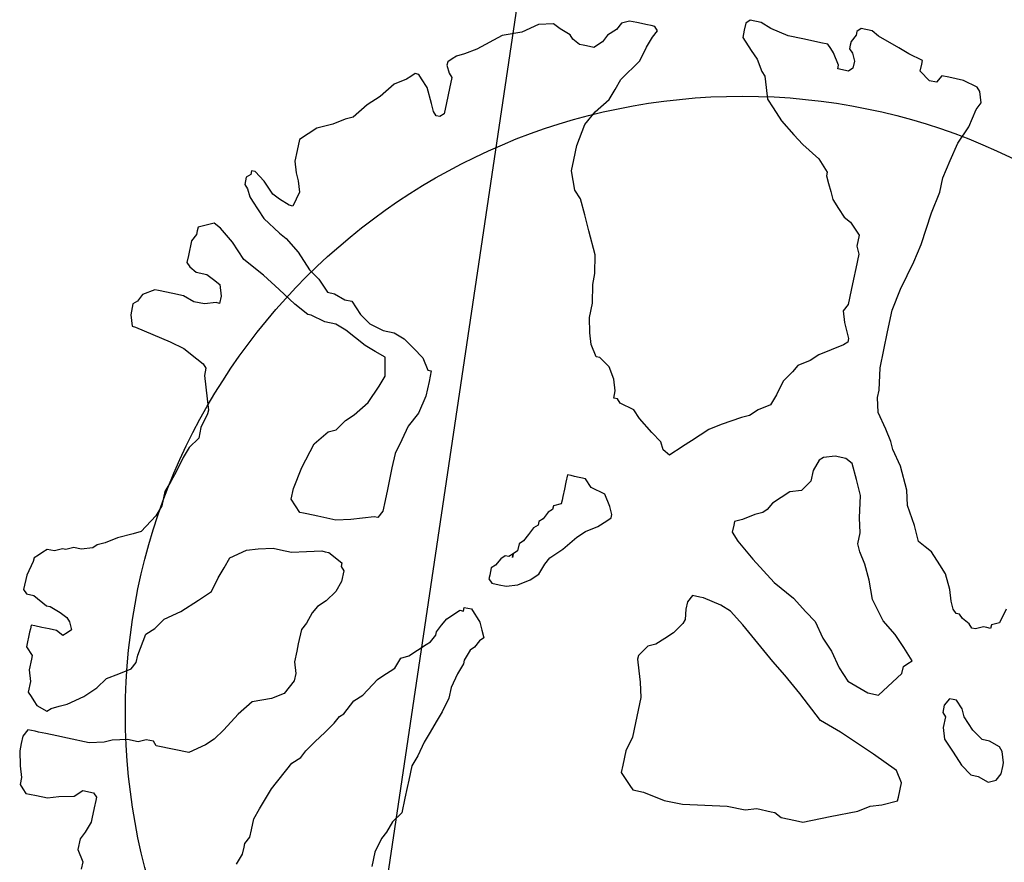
# Model space of a CAD drawing. Extents: x 4743276 to 9726129, y -4307434 to -1665362.
# Tile 93 of 121: x 4845438 to 4848159, y -1793179 to -1790851. Entities that reach past the tile are written whole.
import ezdxf

# ---------------------------------------------------------------- set-up
doc = ezdxf.new("R2010")
doc.units = 0
doc.header["$MEASUREMENT"] = 0
doc.layers.get('0').update_dxf_attribs({"linetype": 'CONTINUOUS'})
doc.layers.get('Defpoints').update_dxf_attribs({"color": 61, "linetype": 'CONTINUOUS'})
doc.layers.add('-_48_-', color=76, linetype='CONTINUOUS')
doc.layers.add('Výšky', color=64, linetype='CONTINUOUS')

# ---------------------------------------------------------------- blocks, each defined once
blk = doc.blocks.new('St4b')
at = {"linetype": 'Continuous'}
for p, q in [((-34.8, 985.9), (-40.6, 980.1)), ((-40.6, 980.1), (-40.6, 968.5)), ((-11.6, 985.9), (-34.8, 985.9)), ((11.6, 980.1), (-11.6, 985.9)), ((17.4, 980.1), (11.6, 980.1)), ((23.2, 974.3), (17.4, 980.1)), ((-121.8, 962.8), (-133.4, 951.2)), ((-98.6, 962.8), (-121.8, 962.8)), ((-92.8, 962.8), (-98.6, 962.8)), ((-87, 962.8), (-92.8, 962.8)), ((-87, 957), (-87, 962.8)), ((-40.6, 968.5), (-52.2, 945.4)), ((23.2, 974.3), (23.2, 974.3)), ((23.2, 974.3), (23.2, 974.3)), ((29, 968.5), (23.2, 974.3)), ((34.8, 962.8), (29, 968.5)), ((34.8, 951.2), (34.8, 962.8)), ((-156.6, 951.2), (-174, 945.4)), ((-139.2, 951.2), (-156.6, 951.2)), ((-133.4, 951.2), (-139.2, 951.2)), ((-87, 945.4), (-87, 957)), ((40.6, 939.5), (34.8, 951.2)), ((-307.4, 933.7), (-324.8, 927.9)), ((-284.2, 939.5), (-307.4, 933.7)), ((-272.6, 939.5), (-284.2, 939.5)), ((-261, 939.5), (-272.6, 939.5)), ((-249.4, 933.7), (-261, 939.5)), ((-249.4, 927.9), (-249.4, 933.7)), ((-203, 933.7), (-208.8, 927.9)), ((-197.2, 939.5), (-203, 933.7)), ((-191.4, 945.4), (-197.2, 939.5)), ((-174, 945.4), (-191.4, 945.4)), ((-87, 945.4), (-87, 945.4)), ((-87, 945.4), (-87, 945.4)), ((-87, 933.7), (-87, 945.4)), ((-87, 922.2), (-87, 933.7)), ((-52.2, 939.5), (-58, 922.2)), ((-52.2, 945.4), (-52.2, 939.5)), ((40.6, 933.7), (40.6, 939.5)), ((46.4, 922.2), (40.6, 933.7)), ((-342.2, 922.2), (-348, 916.4)), ((-348, 916.4), (-348, 910.5)), ((-336.4, 927.9), (-342.2, 922.2)), ((-324.8, 927.9), (-336.4, 927.9)), ((-249.4, 922.2), (-249.4, 927.9)), ((-249.4, 916.4), (-249.4, 922.2)), ((-249.4, 910.5), (-249.4, 916.4)), ((-208.8, 927.9), (-214.6, 910.5)), ((-92.8, 910.5), (-87, 922.2)), ((-58, 922.2), (-63.8, 910.5)), ((46.4, 910.5), (46.4, 922.2)), ((-348, 910.5), (-348, 898.9)), ((-249.4, 904.7), (-249.4, 910.5)), ((-249.4, 887.3), (-249.4, 904.7)), ((-214.6, 910.5), (-208.8, 904.7)), ((-208.8, 904.7), (-203, 893.1)), ((-87, 904.7), (-92.8, 910.5)), ((-81.2, 898.9), (-87, 904.7)), ((-69.6, 904.7), (-81.2, 898.9)), ((-63.8, 910.5), (-69.6, 904.7)), ((52.2, 893.1), (46.4, 910.5)), ((423.4, 910.5), (406, 904.7)), ((406, 904.7), (406, 898.9)), ((440.8, 910.5), (423.4, 910.5)), ((446.6, 904.7), (440.8, 910.5)), ((458.2, 898.9), (446.6, 904.7)), ((-348, 898.9), (-348, 881.5)), ((-249.4, 870), (-249.4, 887.3)), ((-203, 893.1), (-197.2, 881.5)), ((58, 887.3), (52.2, 893.1)), ((63.8, 875.8), (58, 887.3)), ((406, 898.9), (400.2, 870)), ((469.8, 881.5), (458.2, 898.9)), ((-348, 881.5), (-342.2, 864.2)), ((-249.4, 835.2), (-249.4, 870)), ((-197.2, 881.5), (-179.8, 858.3)), ((75.4, 858.3), (63.8, 875.8)), ((400.2, 870), (394.4, 840.9)), ((469.8, 875.8), (469.8, 881.5)), ((469.8, 852.5), (469.8, 875.8)), ((-342.2, 864.2), (-336.4, 840.9)), ((-179.8, 858.3), (-162.4, 840.9)), ((87, 835.2), (75.4, 858.3)), ((-336.4, 840.9), (-324.8, 829.4)), ((-162.4, 840.9), (-145, 829.4)), ((394.4, 840.9), (388.6, 817.7)), ((469.8, 835.2), (469.8, 852.5)), ((522, 840.9), (516.2, 835.2)), ((533.6, 840.9), (522, 840.9)), ((556.8, 840.9), (533.6, 840.9)), ((568.4, 835.2), (556.8, 840.9)), ((-324.8, 829.4), (-324.8, 811.9)), ((-243.6, 811.9), (-249.4, 835.2)), ((-145, 829.4), (-133.4, 811.9)), ((92.8, 823.5), (87, 835.2)), ((121.8, 806.1), (92.8, 823.5)), ((464, 817.7), (469.8, 835.2)), ((516.2, 835.2), (510.4, 823.5)), ((510.4, 823.5), (510.4, 806.1)), ((574.2, 835.2), (568.4, 835.2)), ((580, 835.2), (574.2, 835.2)), ((585.8, 823.5), (580, 835.2)), ((591.6, 811.9), (585.8, 823.5)), ((-435, 806.1), (-446.6, 806.1)), ((-417.6, 817.7), (-435, 806.1)), ((-400.2, 817.7), (-417.6, 817.7)), ((-388.6, 811.9), (-400.2, 817.7)), ((-371.2, 806.1), (-388.6, 811.9)), ((-365.4, 806.1), (-371.2, 806.1)), ((-348, 806.1), (-365.4, 806.1)), ((-336.4, 806.1), (-348, 806.1)), ((-330.6, 806.1), (-336.4, 806.1)), ((-324.8, 811.9), (-330.6, 806.1)), ((-237.8, 800.3), (-243.6, 811.9)), ((-133.4, 811.9), (-121.8, 794.5)), ((139.2, 800.3), (121.8, 806.1)), ((388.6, 817.7), (377, 794.5)), ((464, 800.3), (464, 817.7)), ((510.4, 806.1), (504.6, 794.5)), ((585.8, 800.3), (591.6, 811.9)), ((-232, 777.2), (-237.8, 800.3)), ((-121.8, 794.5), (-121.8, 794.5)), ((-121.8, 794.5), (-110.2, 788.8)), ((162.4, 800.3), (139.2, 800.3)), ((179.8, 794.5), (162.4, 800.3)), ((197.2, 788.8), (179.8, 794.5)), ((377, 794.5), (371.2, 783)), ((469.8, 783), (464, 800.3)), ((504.6, 794.5), (498.8, 783)), ((568.4, 777.2), (585.8, 800.3)), ((-232, 759.7), (-232, 777.2)), ((-110.2, 788.8), (-98.6, 788.8)), ((-98.6, 788.8), (-63.8, 783)), ((-63.8, 783), (-52.2, 771.3)), ((220.4, 783), (197.2, 788.8)), ((237.8, 777.2), (220.4, 783)), ((255.2, 765.5), (237.8, 777.2)), ((353.8, 777.2), (336.4, 771.3)), ((365.4, 777.2), (353.8, 777.2)), ((371.2, 783), (365.4, 777.2)), ((469.8, 777.2), (469.8, 783)), ((481.4, 777.2), (469.8, 777.2)), ((498.8, 783), (481.4, 777.2)), ((545.2, 753.9), (568.4, 777.2)), ((661.2, 777.2), (655.4, 771.3)), ((667, 777.2), (661.2, 777.2)), ((672.8, 777.2), (667, 777.2)), ((678.6, 771.3), (672.8, 777.2)), ((-226.2, 748.2), (-232, 759.7)), ((-52.2, 771.3), (-34.8, 759.7)), ((-34.8, 759.7), (-17.4, 736.5)), ((272.6, 765.5), (255.2, 765.5)), ((295.8, 759.7), (272.6, 765.5)), ((301.6, 759.7), (295.8, 759.7)), ((319, 765.5), (301.6, 759.7)), ((336.4, 771.3), (319, 765.5)), ((638, 759.7), (614.8, 736.5)), ((643.7, 765.5), (638, 759.7)), ((655.4, 771.3), (643.7, 765.5)), ((672.8, 748.2), (684.4, 765.5)), ((684.4, 771.3), (678.6, 771.3)), ((684.4, 765.5), (684.4, 771.3)), ((-226.2, 742.4), (-226.2, 748.2)), ((527.8, 719.1), (545.2, 753.9)), ((655.4, 730.7), (672.8, 748.2)), ((-232, 730.7), (-226.2, 736.5)), ((-232, 701.8), (-232, 730.7)), ((-226.2, 736.5), (-226.2, 742.4)), ((-17.4, 736.5), (5.8, 713.3)), ((614.8, 736.5), (597.4, 707.6)), ((649.6, 719.1), (655.4, 730.7)), ((5.8, 713.3), (23.2, 696)), ((510.4, 690.2), (527.8, 719.1)), ((643.7, 701.8), (649.6, 719.1)), ((-232, 678.5), (-232, 701.8)), ((597.4, 707.6), (591.6, 696)), ((643.7, 696), (643.7, 701.8)), ((696, 701.8), (684.4, 696)), ((713.4, 707.6), (696, 701.8)), ((730.7, 707.6), (713.4, 707.6)), ((748.2, 707.6), (730.7, 707.6)), ((759.8, 696), (748.2, 707.6)), ((23.2, 696), (46.4, 690.2)), ((46.4, 690.2), (63.8, 684.3)), ((63.8, 684.3), (81.2, 678.5)), ((493, 661.2), (510.4, 690.2)), ((591.6, 696), (574.2, 672.7)), ((667, 690.2), (643.7, 696)), ((684.4, 696), (667, 690.2)), ((771.4, 684.3), (759.8, 696)), ((783, 661.2), (771.4, 684.3)), ((-214.6, 655.4), (-232, 678.5)), ((81.2, 678.5), (98.6, 655.4)), ((574.2, 672.7), (551, 649.5)), ((-203, 643.7), (-214.6, 655.4)), ((98.6, 655.4), (104.4, 637.9)), ((481.4, 637.9), (493, 661.2)), ((794.6, 643.7), (783, 661.2)), ((-185.6, 632.1), (-203, 643.7)), ((104.4, 637.9), (110.2, 614.8)), ((481.4, 632.1), (481.4, 637.9)), ((551, 649.5), (539.4, 632.1)), ((800.4, 632.1), (794.6, 643.7)), ((-156.6, 614.8), (-185.6, 632.1)), ((475.6, 609), (481.4, 632.1)), ((539.4, 632.1), (522, 614.8)), ((823.6, 614.8), (800.4, 632.1)), ((-133.4, 597.3), (-156.6, 614.8)), ((110.2, 614.8), (110.2, 603.2)), ((475.6, 591.5), (475.6, 609)), ((522, 614.8), (522, 603.2)), ((841, 597.3), (823.6, 614.8)), ((-121.8, 568.4), (-133.4, 597.3)), ((110.2, 603.2), (110.2, 585.7)), ((174, 585.7), (191.4, 603.2)), ((191.4, 603.2), (208.8, 603.2)), ((208.8, 603.2), (243.6, 597.3)), ((243.6, 597.3), (284.2, 585.7)), ((469.8, 574.2), (475.6, 591.5)), ((522, 603.2), (516.2, 585.7)), ((864.2, 579.9), (841, 597.3)), ((110.2, 585.7), (116, 562.5)), ((174, 579.9), (174, 585.7)), ((174, 574.2), (174, 579.9)), ((174, 556.7), (174, 574.2)), ((284.2, 585.7), (307.4, 568.4)), ((452.4, 539.3), (469.8, 574.2)), ((516.2, 574.2), (498.8, 556.7)), ((516.2, 585.7), (516.2, 574.2)), ((875.8, 562.5), (864.2, 579.9)), ((-388.6, 568.4), (-371.2, 562.5)), ((-371.2, 562.5), (-359.6, 562.5)), ((-359.6, 562.5), (-353.8, 562.5)), ((-353.8, 562.5), (-342.2, 556.7)), ((-110.2, 550.9), (-121.8, 568.4)), ((116, 562.5), (121.8, 539.3)), ((307.4, 568.4), (313.2, 556.7)), ((881.6, 556.7), (875.8, 562.5)), ((-342.2, 556.7), (-330.6, 556.7)), ((-330.6, 556.7), (-313.2, 556.7)), ((-313.2, 556.7), (-295.8, 550.9)), ((-295.8, 550.9), (-278.4, 545.1)), ((-278.4, 545.1), (-261, 539.3)), ((-87, 539.3), (-110.2, 550.9)), ((-58, 545.1), (-75.4, 539.3)), ((-40.6, 545.1), (-58, 545.1)), ((-29, 545.1), (-40.6, 545.1)), ((-5.8, 545.1), (-29, 545.1)), ((5.8, 539.3), (-5.8, 545.1)), ((174, 527.8), (174, 556.7)), ((313.2, 556.7), (330.6, 545.1)), ((330.6, 545.1), (342.2, 533.6)), ((498.8, 556.7), (487.2, 539.3)), ((887.4, 550.9), (881.6, 556.7)), ((881.6, 539.3), (887.4, 545.1)), ((887.4, 545.1), (887.4, 550.9)), ((-261, 539.3), (-249.4, 533.6)), ((-249.4, 533.6), (-226.2, 522)), ((-75.4, 539.3), (-87, 539.3)), ((23.2, 533.6), (5.8, 539.3)), ((34.8, 527.8), (23.2, 533.6)), ((46.4, 516.2), (34.8, 527.8)), ((121.8, 527.8), (110.2, 504.5)), ((121.8, 539.3), (121.8, 533.6)), ((121.8, 533.6), (121.8, 527.8)), ((179.8, 504.5), (174, 527.8)), ((342.2, 533.6), (365.4, 516.2)), ((446.6, 522), (452.4, 539.3)), ((487.2, 539.3), (481.4, 516.2)), ((846.8, 516.2), (870, 527.8)), ((870, 527.8), (881.6, 539.3)), ((-226.2, 522), (-214.6, 516.2)), ((-214.6, 516.2), (-203, 504.5)), ((63.8, 504.5), (46.4, 516.2)), ((365.4, 516.2), (394.4, 504.5)), ((440.8, 504.5), (446.6, 522)), ((481.4, 516.2), (481.4, 498.7)), ((835.2, 510.3), (846.8, 516.2)), ((-203, 504.5), (-191.4, 498.7)), ((-191.4, 498.7), (-174, 487.2)), ((81.2, 498.7), (63.8, 504.5)), ((98.6, 498.7), (81.2, 498.7)), ((104.4, 504.5), (98.6, 498.7)), ((110.2, 504.5), (104.4, 504.5)), ((185.6, 487.2), (179.8, 504.5)), ((394.4, 504.5), (411.8, 498.7)), ((411.8, 498.7), (440.8, 504.5)), ((481.4, 498.7), (475.6, 481.4)), ((829.4, 504.5), (835.2, 510.3)), ((829.4, 498.7), (829.4, 504.5)), ((835.2, 492.9), (829.4, 498.7)), ((899, 498.7), (893.2, 492.9)), ((910.6, 504.5), (899, 498.7)), ((916.4, 504.5), (910.6, 504.5)), ((922.2, 498.7), (916.4, 504.5)), ((928, 492.9), (922.2, 498.7)), ((-174, 487.2), (-156.6, 475.5)), ((191.4, 469.7), (185.6, 487.2)), ((475.6, 481.4), (464, 463.9)), ((852.6, 492.9), (835.2, 492.9)), ((875.8, 492.9), (852.6, 492.9)), ((893.2, 492.9), (875.8, 492.9)), ((933.8, 481.4), (928, 492.9)), ((945.3, 463.9), (933.8, 481.4)), ((-156.6, 475.5), (-139.2, 463.9)), ((191.4, 463.9), (191.4, 469.7)), ((-139.2, 463.9), (-127.6, 458.1)), ((-127.6, 458.1), (-121.8, 452.3)), ((-121.8, 452.3), (-98.6, 440.8)), ((203, 458.1), (191.4, 463.9)), ((220.4, 458.1), (203, 458.1)), ((237.8, 458.1), (220.4, 458.1)), ((272.6, 458.1), (237.8, 458.1)), ((295.8, 458.1), (272.6, 458.1)), ((319, 452.3), (295.8, 458.1)), ((342.2, 446.6), (319, 452.3)), ((464, 463.9), (452.4, 446.6)), ((974.4, 429.2), (945.3, 463.9)), ((-98.6, 440.8), (-87, 429.2)), ((365.4, 435), (342.2, 446.6)), ((394.4, 429.2), (365.4, 435)), ((452.4, 446.6), (435, 435)), ((435, 435), (435, 429.2)), ((-87, 429.2), (-58, 411.7)), ((417.6, 429.2), (394.4, 429.2)), ((435, 429.2), (417.6, 429.2)), ((986, 400.2), (974.4, 429.2)), ((-58, 411.7), (-52.2, 406)), ((-52.2, 406), (-34.8, 388.5)), ((-34.8, 388.5), (-17.4, 382.7)), ((1003.4, 376.9), (986, 400.2)), ((-17.4, 382.7), (-11.6, 371.1)), ((1009.2, 353.8), (1003.4, 376.9)), ((-324.8, 359.6), (-348, 359.6)), ((-301.6, 353.8), (-324.8, 359.6)), ((-11.6, 371.1), (0, 359.6)), ((0, 359.6), (11.6, 348)), ((-290, 348), (-301.6, 353.8)), ((-272.6, 342.2), (-290, 348)), ((-255.2, 330.5), (-272.6, 342.2)), ((11.6, 348), (17.4, 342.2)), ((17.4, 342.2), (29, 336.3)), ((997.6, 324.7), (1003.4, 342.2)), ((1003.4, 342.2), (1009.2, 353.8)), ((-232, 330.5), (-255.2, 330.5)), ((-214.6, 330.5), (-232, 330.5)), ((-203, 330.5), (-214.6, 330.5)), ((-179.8, 330.5), (-203, 330.5)), ((-162.4, 324.7), (-179.8, 330.5)), ((29, 336.3), (34.8, 336.3)), ((34.8, 336.3), (46.4, 330.5)), ((46.4, 330.5), (58, 324.7)), ((-139.2, 319), (-162.4, 324.7)), ((-121.8, 313.2), (-139.2, 319)), ((-104.4, 307.4), (-121.8, 313.2)), ((58, 324.7), (69.6, 313.2)), ((69.6, 313.2), (75.4, 307.4)), ((986, 307.4), (991.8, 319)), ((991.8, 319), (997.6, 324.7)), ((-87, 301.5), (-104.4, 307.4)), ((-63.8, 295.7), (-87, 301.5)), ((-46.4, 295.7), (-63.8, 295.7)), ((-23.2, 289.9), (-46.4, 295.7)), ((75.4, 307.4), (75.4, 301.5)), ((75.4, 301.5), (81.2, 301.5)), ((81.2, 301.5), (81.2, 295.7)), ((81.2, 295.7), (81.2, 289.9)), ((986, 301.5), (986, 307.4)), ((986, 295.7), (986, 301.5)), ((986, 284.1), (986, 295.7)), ((-5.8, 284.1), (-23.2, 289.9)), ((0, 284.1), (-5.8, 284.1)), ((17.4, 278.3), (0, 284.1)), ((75.4, 284.1), (69.6, 278.3)), ((81.2, 289.9), (75.4, 284.1)), ((997.6, 272.6), (986, 284.1)), ((23.2, 272.6), (17.4, 278.3)), ((34.8, 266.8), (23.2, 272.6)), ((40.6, 261), (34.8, 266.8)), ((52.2, 266.8), (40.6, 261)), ((63.8, 272.6), (52.2, 266.8)), ((69.6, 278.3), (63.8, 272.6)), ((133.4, 272.6), (127.6, 266.8)), ((127.6, 266.8), (127.6, 255.2)), ((139.2, 272.6), (133.4, 272.6)), ((150.8, 272.6), (139.2, 272.6)), ((156.6, 266.8), (150.8, 272.6)), ((168.2, 261), (156.6, 266.8)), ((748.2, 255.2), (759.8, 266.8)), ((759.8, 266.8), (788.8, 278.3)), ((788.8, 278.3), (806.2, 278.3)), ((806.2, 278.3), (829.4, 278.3)), ((829.4, 278.3), (864.2, 272.6)), ((864.2, 272.6), (887.4, 261)), ((1009.2, 266.8), (997.6, 272.6)), ((1020.8, 255.2), (1009.2, 266.8)), ((127.6, 255.2), (127.6, 243.5)), ((174, 255.2), (168.2, 261)), ((174, 249.3), (174, 255.2)), ((179.8, 243.5), (174, 249.3)), ((725, 243.5), (748.2, 255.2)), ((887.4, 261), (910.6, 243.5)), ((1032.3, 249.3), (1020.8, 255.2)), ((1038.2, 237.7), (1032.3, 249.3)), ((127.6, 243.5), (133.4, 226.2)), ((179.8, 243.5), (174, 243.5)), ((174, 243.5), (179.8, 243.5)), ((185.6, 237.7), (179.8, 243.5)), ((197.2, 237.7), (185.6, 237.7)), ((203, 232), (197.2, 237.7)), ((701.8, 232), (725, 243.5)), ((910.6, 243.5), (928, 237.7)), ((928, 237.7), (945.3, 232)), ((1038.2, 226.2), (1038.2, 237.7)), ((133.4, 226.2), (145, 208.7)), ((214.6, 226.2), (203, 232)), ((226.2, 220.4), (214.6, 226.2)), ((232, 214.5), (226.2, 220.4)), ((667, 214.5), (701.8, 232)), ((945.3, 232), (980.2, 208.7)), ((1038.2, 208.7), (1038.2, 226.2)), ((145, 208.7), (156.6, 197.1)), ((237.8, 214.5), (232, 214.5)), ((243.6, 208.7), (237.8, 214.5)), ((255.2, 202.9), (243.6, 208.7)), ((261, 197.1), (255.2, 202.9)), ((545.2, 197.1), (568.4, 202.9)), ((568.4, 202.9), (591.6, 202.9)), ((591.6, 202.9), (620.6, 208.7)), ((620.6, 208.7), (638, 208.7)), ((638, 208.7), (667, 214.5)), ((980.2, 208.7), (1003.4, 202.9)), ((1003.4, 202.9), (1020.8, 197.1)), ((1038.2, 202.9), (1038.2, 208.7)), ((1038.2, 197.1), (1038.2, 202.9)), ((156.6, 197.1), (174, 191.3)), ((174, 191.3), (185.6, 185.6)), ((266.8, 197.1), (261, 197.1)), ((272.6, 185.6), (266.8, 197.1)), ((510.4, 179.8), (527.8, 191.3)), ((527.8, 191.3), (545.2, 197.1)), ((1020.8, 197.1), (1032.3, 191.3)), ((1032.3, 191.3), (1038.2, 197.1)), ((185.6, 185.6), (203, 168.2)), ((278.4, 185.6), (272.6, 185.6)), ((284.2, 185.6), (278.4, 185.6)), ((295.8, 185.6), (284.2, 185.6)), ((307.4, 185.6), (295.8, 185.6)), ((319, 185.6), (307.4, 185.6)), ((319, 179.8), (319, 185.6)), ((319, 174), (319, 179.8)), ((319, 156.5), (319, 174)), ((498.8, 156.5), (510.4, 174)), ((510.4, 174), (510.4, 179.8)), ((203, 168.2), (226.2, 150.7)), ((307.4, 145), (319, 156.5)), ((481.4, 145), (498.8, 156.5)), ((226.2, 150.7), (237.8, 139.2)), ((301.6, 121.7), (307.4, 145)), ((464, 139.2), (481.4, 145)), ((237.8, 139.2), (249.4, 121.7)), ((440.8, 104.4), (446.6, 127.5)), ((446.6, 127.5), (452.4, 133.4)), ((452.4, 139.2), (464, 139.2)), ((452.4, 133.4), (452.4, 139.2)), ((249.4, 121.7), (261, 110.1)), ((261, 110.1), (266.8, 104.4)), ((272.6, 104.4), (284.2, 110.1)), ((284.2, 110.1), (301.6, 121.7)), ((266.8, 104.4), (272.6, 104.4)), ((429.1, 92.8), (440.8, 104.4)), ((411.8, 69.5), (429.1, 92.8)), ((400.2, 52.2), (411.8, 69.5)), ((388.6, 46.3), (400.2, 52.2)), ((1049.8, 58), (1032.3, 40.5)), ((1061.4, 58), (1049.8, 58)), ((1072.9, 58), (1061.4, 58)), ((1078.8, 52.2), (1072.9, 58)), ((1078.8, 34.7), (1078.8, 52.2)), ((382.8, 34.7), (388.6, 46.3)), ((388.6, 28.9), (382.8, 34.7)), ((1032.3, 40.5), (1020.8, 28.9)), ((1072.9, 17.4), (1078.8, 34.7)), ((58, 17.4), (40.6, 11.6)), ((63.8, 17.4), (58, 17.4)), ((81.2, 5.8), (63.8, 17.4)), ((394.4, 23.1), (388.6, 28.9)), ((400.2, 17.4), (394.4, 23.1)), ((411.8, 5.8), (400.2, 17.4)), ((1003.4, 17.4), (997.6, 11.6)), ((1020.8, 28.9), (1003.4, 17.4)), ((1067.2, -11.7), (1072.9, 17.4)), ((-121.8, 5.8), (-139.2, -11.7)), ((-110.2, 5.8), (-121.8, 5.8)), ((-87, 5.8), (-110.2, 5.8)), ((-63.8, 0), (-87, 5.8)), ((-40.6, 0), (-63.8, 0)), ((0, 0), (-40.6, 0)), ((23.2, 5.8), (0, 0)), ((40.6, 11.6), (23.2, 5.8)), ((87, -5.9), (81.2, 5.8)), ((435, -17.5), (411.8, 5.8)), ((962.8, 0), (951.2, -11.7)), ((980.2, 5.8), (962.8, 0)), ((997.6, 11.6), (980.2, 5.8)), ((-139.2, -11.7), (-145, -17.5)), ((98.6, -17.5), (87, -5.9)), ((951.2, -11.7), (933.8, -29)), ((1067.2, -34.8), (1067.2, -11.7)), ((-145, -17.5), (-145, -34.8)), ((110.2, -29), (98.6, -17.5)), ((127.6, -40.7), (110.2, -29)), ((446.6, -34.8), (435, -17.5)), ((933.8, -29), (916.4, -52.3)), ((-145, -34.8), (-150.8, -69.6)), ((134.7, -42.9), (127.6, -40.7)), ((150.8, -40.7), (134.7, -42.9)), ((134.7, -42.9), (134.7, -42.9)), ((134.7, -42.9), (134.7, -42.9)), ((134.7, -42.9), (134.7, -42.9)), ((134.7, -42.9), (134.7, -42.9)), ((134.7, -42.9), (134.7, -42.9)), ((134.7, -42.9), (134.7, -42.9)), ((134.7, -42.9), (134.7, -42.9)), ((134.7, -42.9), (134.7, -42.9)), ((134.7, -42.9), (134.7, -42.9)), ((134.7, -42.9), (134.7, -42.9)), ((162.4, -40.7), (150.8, -40.7)), ((174, -46.5), (162.4, -40.7)), ((174, -58.1), (174, -46.5)), ((464, -63.9), (446.6, -34.8)), ((1067.2, -52.3), (1067.2, -34.8)), ((174, -63.9), (174, -58.1)), ((916.4, -52.3), (904.7, -69.6)), ((1067.2, -63.9), (1067.2, -52.3)), ((-150.8, -69.6), (-150.8, -98.7)), ((168.2, -92.9), (174, -63.9)), ((469.8, -75.4), (464, -63.9)), ((481.4, -87), (469.8, -75.4)), ((904.7, -69.6), (887.4, -98.7)), ((1061.4, -81.2), (1067.2, -75.4)), ((1067.2, -75.4), (1067.2, -63.9)), ((162.4, -110.2), (168.2, -92.9)), ((284.2, -87), (272.6, -98.7)), ((295.8, -87), (284.2, -87)), ((301.6, -87), (295.8, -87)), ((307.4, -98.7), (301.6, -87)), ((493, -104.5), (481.4, -87)), ((1038.2, -98.7), (1055.6, -87)), ((1055.6, -87), (1061.4, -81.2)), ((-150.8, -98.7), (-145, -133.5)), ((272.6, -98.7), (249.4, -127.7)), ((319, -116), (307.4, -98.7)), ((510.4, -110.2), (493, -104.5)), ((887.4, -98.7), (870, -116)), ((1032.3, -98.7), (1038.2, -98.7)), ((1032.3, -116), (1032.3, -98.7)), ((145, -133.5), (162.4, -110.2)), ((324.8, -127.7), (319, -116)), ((533.6, -116), (510.4, -110.2)), ((551, -127.7), (533.6, -116)), ((852.6, -121.8), (841, -127.7)), ((864.2, -116), (852.6, -121.8)), ((870, -116), (864.2, -116)), ((1038.2, -121.8), (1032.3, -116)), ((1049.8, -121.8), (1038.2, -121.8)), ((1061.4, -116), (1049.8, -121.8)), ((1067.2, -110.2), (1061.4, -116)), ((1072.9, -110.2), (1067.2, -110.2)), ((1078.8, -110.2), (1072.9, -110.2)), ((1090.4, -116), (1078.8, -110.2)), ((1096.2, -116), (1090.4, -116)), ((1102, -121.8), (1096.2, -116)), ((1102, -139.3), (1102, -121.8)), ((-145, -133.5), (-139.2, -168.2)), ((121.8, -162.4), (145, -133.5)), ((249.4, -127.7), (220.4, -168.2)), ((330.6, -133.5), (324.8, -127.7)), ((342.2, -139.3), (330.6, -133.5)), ((365.4, -162.4), (342.2, -139.3)), ((562.6, -133.5), (551, -127.7)), ((574.2, -150.9), (562.6, -133.5)), ((829.4, -133.5), (817.7, -145.1)), ((841, -127.7), (829.4, -133.5)), ((1096.2, -150.9), (1102, -139.3)), ((585.8, -162.4), (574.2, -150.9)), ((817.7, -145.1), (806.2, -156.6)), ((1084.6, -185.7), (1096.2, -150.9)), ((-139.2, -168.2), (-139.2, -197.2)), ((98.6, -191.5), (121.8, -162.4)), ((220.4, -168.2), (203, -203)), ((371.2, -179.9), (365.4, -162.4)), ((609, -197.2), (585.8, -162.4)), ((800.4, -168.2), (783, -185.7)), ((806.2, -156.6), (800.4, -168.2)), ((388.6, -191.5), (371.2, -179.9)), ((661.2, -185.7), (643.7, -191.5)), ((672.8, -191.5), (661.2, -185.7)), ((765.6, -185.7), (754, -191.5)), ((783, -185.7), (765.6, -185.7)), ((1078.8, -203), (1084.6, -185.7)), ((-139.2, -197.2), (-133.4, -214.7)), ((81.2, -214.7), (98.6, -191.5)), ((406, -191.5), (388.6, -191.5)), ((423.4, -197.2), (406, -191.5)), ((429.1, -203), (423.4, -197.2)), ((614.8, -203), (609, -197.2)), ((632.2, -197.2), (620.6, -203)), ((643.7, -191.5), (632.2, -197.2)), ((696, -191.5), (672.8, -191.5)), ((713.4, -191.5), (696, -191.5)), ((730.7, -191.5), (713.4, -191.5)), ((754, -191.5), (730.7, -191.5)), ((-133.4, -214.7), (-133.4, -237.9)), ((58, -243.6), (81.2, -214.7)), ((203, -203), (185.6, -226.3)), ((435, -220.5), (429.1, -203)), ((620.6, -203), (614.8, -203)), ((1072.9, -226.3), (1078.8, -203)), ((185.6, -226.3), (174, -243.6)), ((435, -237.9), (435, -220.5)), ((1044, -243.6), (1055.6, -226.3)), ((1055.6, -226.3), (1067.2, -226.3)), ((1067.2, -226.3), (1072.9, -226.3)), ((-133.4, -243.6), (-139.2, -255.2)), ((-133.4, -237.9), (-133.4, -243.6)), ((23.2, -284.2), (58, -243.6)), ((174, -243.6), (150.8, -261)), ((429.1, -249.4), (435, -237.9)), ((1044, -255.2), (1044, -243.6)), ((-139.2, -255.2), (-139.2, -278.5)), ((150.8, -261), (133.4, -278.5)), ((382.8, -272.7), (406, -261)), ((406, -261), (429.1, -249.4)), ((551, -266.9), (585.8, -261)), ((585.8, -261), (614.8, -261)), ((614.8, -261), (643.7, -261)), ((643.7, -261), (678.6, -261)), ((678.6, -261), (713.4, -266.9)), ((1055.6, -261), (1044, -255.2)), ((1055.6, -272.7), (1055.6, -261)), ((-139.2, -278.5), (-139.2, -290)), ((133.4, -278.5), (110.2, -295.8)), ((324.8, -284.2), (348, -278.5)), ((348, -278.5), (382.8, -272.7)), ((493, -290), (516.2, -272.7)), ((516.2, -272.7), (539.4, -266.9)), ((539.4, -266.9), (551, -266.9)), ((713.4, -266.9), (759.8, -278.5)), ((759.8, -278.5), (788.8, -284.2)), ((1055.6, -284.2), (1055.6, -272.7)), ((-139.2, -290), (-121.8, -330.6)), ((11.6, -319.1), (23.2, -284.2)), ((278.4, -301.7), (295.8, -290)), ((295.8, -290), (307.4, -284.2)), ((307.4, -284.2), (324.8, -284.2)), ((475.6, -301.7), (493, -290)), ((788.8, -284.2), (841, -290)), ((841, -290), (875.8, -295.8)), ((1055.6, -295.8), (1055.6, -284.2)), ((110.2, -295.8), (92.8, -313.3)), ((255.2, -313.3), (278.4, -301.7)), ((440.8, -324.9), (464, -307.5)), ((464, -307.5), (475.6, -301.7)), ((875.8, -295.8), (899, -295.8)), ((899, -295.8), (928, -301.7)), ((928, -301.7), (957, -307.5)), ((957, -307.5), (986, -319.1)), ((1049.8, -319.1), (1055.6, -295.8)), ((-11.6, -377), (11.6, -319.1)), ((92.8, -313.3), (81.2, -348)), ((197.2, -348), (226.2, -324.9)), ((226.2, -324.9), (255.2, -313.3)), ((406, -342.2), (440.8, -324.9)), ((986, -319.1), (1015, -324.9)), ((1015, -324.9), (1026.6, -330.6)), ((1026.6, -330.6), (1044, -324.9)), ((1044, -324.9), (1049.8, -319.1)), ((-121.8, -330.6), (-104.4, -371.2)), ((81.2, -348), (81.2, -365.5)), ((179.8, -371.2), (197.2, -348)), ((353.8, -365.5), (382.8, -348)), ((382.8, -348), (406, -342.2)), ((-104.4, -371.2), (-92.8, -388.7)), ((81.2, -365.5), (121.8, -394.5)), ((162.4, -388.7), (179.8, -371.2)), ((330.6, -377), (353.8, -365.5)), ((-29, -417.6), (-11.6, -377)), ((324.8, -388.7), (330.6, -377)), ((-92.8, -388.7), (-87, -406.1)), ((121.8, -394.5), (133.4, -394.5)), ((133.4, -394.5), (139.2, -400.3)), ((139.2, -400.3), (145, -406.1)), ((145, -406.1), (162.4, -388.7)), ((301.6, -417.6), (319, -400.3)), ((319, -400.3), (324.8, -388.7)), ((-87, -406.1), (-75.4, -429.2)), ((-46.4, -429.2), (-29, -417.6)), ((290, -429.2), (301.6, -417.6)), ((-75.4, -429.2), (-69.6, -429.2)), ((-69.6, -429.2), (-46.4, -429.2)), ((266.8, -440.9), (290, -429.2)), ((237.8, -452.5), (249.4, -446.7)), ((249.4, -446.7), (266.8, -440.9)), ((226.2, -469.8), (232, -464)), ((232, -458.2), (237.8, -452.5)), ((232, -464), (232, -458.2)), ((52.2, -475.7), (34.8, -481.5)), ((69.6, -475.7), (52.2, -475.7)), ((75.4, -469.8), (69.6, -475.7)), ((87, -469.8), (75.4, -469.8)), ((98.6, -475.7), (87, -469.8)), ((98.6, -481.5), (98.6, -475.7)), ((220.4, -481.5), (226.2, -469.8)), ((34.8, -481.5), (17.4, -498.8)), ((87, -498.8), (98.6, -487.3)), ((98.6, -487.3), (98.6, -481.5)), ((214.6, -487.3), (220.4, -481.5)), ((214.6, -493.1), (214.6, -487.3)), ((220.4, -504.6), (214.6, -493.1)), ((17.4, -498.8), (0, -516.2)), ((58, -522), (75.4, -504.6)), ((75.4, -504.6), (87, -498.8)), ((220.4, -510.4), (220.4, -504.6)), ((220.4, -516.2), (220.4, -510.4)), ((0, -516.2), (-11.6, -533.7)), ((46.4, -539.5), (58, -522)), ((226.2, -516.2), (220.4, -516.2)), ((232, -527.9), (226.2, -516.2)), ((-11.6, -533.7), (-11.6, -545.2)), ((46.4, -551), (46.4, -539.5)), ((255.2, -533.7), (232, -527.9)), ((-11.6, -545.2), (-17.4, -562.7)), ((40.6, -568.5), (46.4, -551)), ((-17.4, -562.7), (-11.6, -574.3)), ((34.8, -574.3), (40.6, -568.5)), ((-11.6, -574.3), (0, -580.1)), ((0, -580.1), (11.6, -580.1)), ((11.6, -580.1), (17.4, -580.1)), ((17.4, -580.1), (34.8, -574.3))]:
    blk.add_line(p, q, dxfattribs=at)

msp = doc.modelspace()

# ---------------------------------------------------------------- linework, layer by layer
at = {"layer": 'Defpoints', "color": 2}
msp.add_circle((4847435.327, -1792767.011), 1705.16, dxfattribs=at)
at = {"layer": 'Výšky', "color": 30, "linetype": 'Continuous', "flags": 128}
msp.add_lwpolyline([(4893855.72, -1768754.03), (4893565.372, -1769053.943), (4893142.563, -1769691.512), (4892504.412, -1772145.141), (4891504.748, -1777697.355), (4890441.256, -1781512.988), (4887942.445, -1786304.909), (4886732.809, -1786937.667), (4884369.334, -1786695.922), (4880350.814, -1784900.647), (4878312.705, -1783639.31), (4874143.089, -1782077.717), (4870049.86, -1782135.73), (4863192.893, -1783714.226), (4857681.624, -1784374.193), (4853050.256, -1784958.21), (4851014.33, -1785704.965), (4847763.86, -1788705.791), (4846844.206, -1790593.203), (4845591.525, -1799007.045), (4845677.437, -1803297.755), (4846844.808, -1808940.184), (4848350.654, -1812358.676)], dxfattribs=at)

# ---------------------------------------------------------------- block references
at = {"layer": '-_48_-', "xscale": 1.755, "yscale": 1.755, "zscale": 1.755, "rotation": 78.06180323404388}
msp.add_blockref('St4b', (4847154.266, -1792723.257), dxfattribs=at)

doc.saveas('drawing.dxf')
